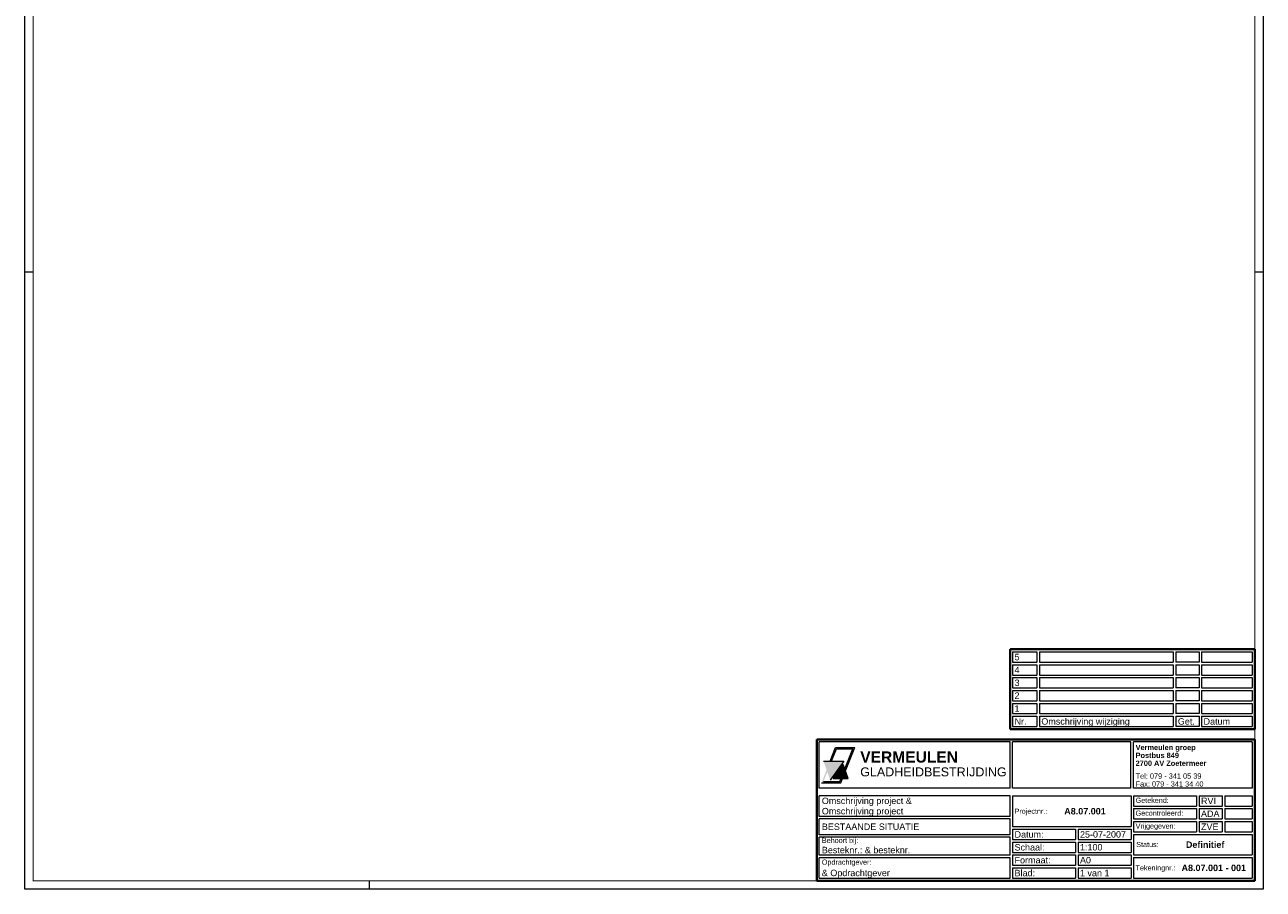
# Paper-space layout 'A1port' of a CAD drawing. Header units: metres. Extents: x 1 to 583, y 1 to 813.
# Tile 1 of 2: x 1 to 583, y 1 to 407. Entities that reach past the tile are written whole.
import ezdxf

# ---------------------------------------------------------------- set-up
doc = ezdxf.new("R2010")
doc.units = ezdxf.units.M
doc.layers.get('0').update_dxf_attribs({"lineweight": 0})
doc.layers.add('Kader', color=7, linetype='Continuous', lineweight=0)

# ---------------------------------------------------------------- blocks, each defined once
blk = doc.blocks.new('A$C458718BA')
h = blk.add_hatch(color=162)
h.paths.add_polyline_path([(11.47, -9.04), (1.99, -9.04), (5.15, -17.98)])
h.paths.add_polyline_path([(5.08, -9.04), (5.75, -9.04), (8.06, -3.16), (15.73, -3.16), (12.03, -12.66), (12.35, -13.56), (16.65, -2.54), (7.63, -2.54)])
h.paths.add_polyline_path([(1.06, -19.27), (10.12, -19.27), (10.92, -17.22), (10.25, -17.22), (9.69, -18.65), (1.98, -18.65), (3.77, -14.08), (3.45, -13.18)])
blk.add_hatch(color=30).paths.add_polyline_path([(6.61, -17.22), (13.65, -17.22), (11.28, -10.56)])
at = {"layer": 'Kader', "color": 162}
for p, q in [((5.08, -9.04), (7.63, -2.54)), ((5.75, -9.04), (8.06, -3.16)), ((7.63, -2.54), (16.65, -2.54)), ((8.06, -3.16), (15.73, -3.16)), ((12.03, -12.66), (15.73, -3.16)), ((12.35, -13.56), (16.65, -2.54)), ((1.99, -9.04), (11.47, -9.04)), ((11.47, -9.04), (5.15, -17.98)), ((9.69, -18.65), (10.25, -17.22)), ((10.12, -19.28), (10.92, -17.22)), ((1.07, -19.27), (10.12, -19.27)), ((1.98, -18.65), (9.69, -18.65))]:
    blk.add_line(p, q, dxfattribs=at)
at = {"layer": 'Kader', "color": 30}
for p, q in [((11.28, -10.56), (6.61, -17.22)), ((13.65, -17.22), (11.28, -10.56)), ((6.61, -17.22), (13.65, -17.22))]:
    blk.add_line(p, q, dxfattribs=at)
at = {"layer": 'Kader', "color": 162, "insert": (19.25, -4.44), "char_height": 5.2342, "width": 61.4748, "attachment_point": 1}
blk.add_mtext('{\\fArial|b1|i0|c0|p34;VERMEULEN}', dxfattribs=at)
at = {"layer": 'Kader', "color": 30, "insert": (19.25, -11.96), "char_height": 4.2, "width": 61.4748, "attachment_point": 1}
blk.add_mtext('{\\fArial|b0|i0|c0|p34;GLADHEIDBESTRIJDING}', dxfattribs=at)

psp = doc.layouts.new('A1port')

# ---------------------------------------------------------------- linework, layer by layer
psp.add_lwpolyline([(1.07, 813.37), (582.94, 813.37), (582.94, 0.99), (1.07, 0.99)], close=True)
at = {"const_width": 0.5}
psp.add_lwpolyline([(5.07, 809.37), (578.94, 809.37), (578.94, 4.99), (5.07, 4.99)], close=True, dxfattribs=at)
for points in [[(5.07, 290.99), (1.07, 290.99)], [(582.94, 290.99), (578.94, 290.99)], [(162.94, 4.99), (162.94, 0.99)]]:
    psp.add_lwpolyline(points)
at = {"layer": 'Kader', "lineweight": 40}
for p, q in [((464, 76.24), (464, 113.75)), ((464, 113.75), (578.94, 113.75)), ((578.94, 76.24), (578.94, 113.75)), ((464, 76.24), (578.94, 76.24)), ((373.14, 4.99), (373.14, 71.4)), ((578.94, 71.4), (373.14, 71.4)), ((578.94, 71.4), (578.94, 4.99)), ((373.14, 4.99), (578.94, 4.99))]:
    psp.add_line(p, q, dxfattribs=at)
at = {"layer": 'Kader'}
for p, q in [((465.21, 112.54), (465.21, 107.7)), ((465.21, 112.54), (476.57, 112.54)), ((476.57, 112.54), (476.57, 107.7)), ((477.78, 112.54), (477.78, 107.7)), ((477.78, 112.54), (540.7, 112.54)), ((540.7, 112.54), (540.7, 107.7)), ((541.91, 112.54), (552.8, 112.54)), ((541.91, 112.54), (541.91, 107.7)), ((552.8, 112.54), (552.8, 107.7)), ((554.01, 112.54), (577.73, 112.54)), ((554.01, 112.54), (554.01, 107.7)), ((554.01, 112.54), (554.01, 107.7)), ((577.73, 112.54), (577.73, 107.7)), ((465.21, 107.7), (476.57, 107.7)), ((465.21, 106.49), (465.21, 101.65)), ((465.21, 106.49), (476.57, 106.49)), ((476.57, 106.49), (476.57, 101.65)), ((477.78, 107.7), (540.7, 107.7)), ((477.78, 106.49), (477.78, 101.65)), ((477.78, 106.49), (540.7, 106.49)), ((540.7, 106.49), (540.7, 101.65)), ((552.8, 107.7), (541.91, 107.7)), ((541.91, 106.49), (552.8, 106.49)), ((541.91, 106.49), (541.91, 101.65)), ((552.8, 106.49), (552.8, 101.65)), ((554.01, 107.7), (577.73, 107.7)), ((554.01, 106.49), (577.73, 106.49)), ((554.01, 106.49), (554.01, 101.65)), ((554.01, 106.49), (554.01, 101.65)), ((577.73, 106.49), (577.73, 101.65)), ((465.21, 101.65), (476.57, 101.65)), ((465.21, 100.44), (465.21, 95.6)), ((465.21, 100.44), (476.57, 100.44)), ((476.57, 100.44), (476.57, 95.6)), ((477.78, 101.65), (540.7, 101.65)), ((477.78, 100.44), (477.78, 95.6)), ((477.78, 100.44), (540.7, 100.44)), ((540.7, 100.44), (540.7, 95.6)), ((552.8, 101.65), (541.91, 101.65)), ((541.91, 100.44), (552.8, 100.44)), ((541.91, 100.44), (541.91, 95.6)), ((552.8, 100.44), (552.8, 95.6)), ((554.01, 101.65), (577.73, 101.65)), ((554.01, 100.44), (577.73, 100.44)), ((554.01, 100.44), (554.01, 95.6)), ((554.01, 100.44), (554.01, 95.6)), ((577.73, 100.44), (577.73, 95.6)), ((465.21, 95.6), (476.57, 95.6)), ((465.21, 94.39), (465.21, 89.55)), ((465.21, 94.39), (476.57, 94.39)), ((476.57, 94.39), (476.57, 89.55)), ((477.78, 95.6), (540.7, 95.6)), ((477.78, 94.39), (477.78, 89.55)), ((477.78, 94.39), (540.7, 94.39)), ((540.7, 94.39), (540.7, 89.55)), ((552.8, 95.6), (541.91, 95.6)), ((541.91, 94.39), (552.8, 94.39)), ((541.91, 94.39), (541.91, 89.55)), ((552.8, 94.39), (552.8, 89.55)), ((554.01, 95.6), (577.73, 95.6)), ((554.01, 94.39), (577.73, 94.39)), ((554.01, 94.39), (554.01, 89.55)), ((554.01, 94.39), (554.01, 89.55)), ((577.73, 94.39), (577.73, 89.55)), ((465.21, 89.55), (476.57, 89.55)), ((465.21, 88.34), (465.21, 83.5)), ((465.21, 88.34), (476.57, 88.34)), ((476.57, 88.34), (476.57, 83.5)), ((477.78, 89.55), (540.7, 89.55)), ((477.78, 88.34), (477.78, 83.5)), ((477.78, 88.34), (540.7, 88.34)), ((540.7, 88.34), (540.7, 83.5)), ((552.8, 89.55), (541.91, 89.55)), ((541.91, 88.34), (552.8, 88.34)), ((541.91, 88.34), (541.91, 83.5)), ((552.8, 88.34), (552.8, 83.5)), ((554.01, 89.55), (577.73, 89.55)), ((554.01, 88.34), (577.73, 88.34)), ((554.01, 88.34), (554.01, 83.5)), ((554.01, 88.34), (554.01, 83.5)), ((577.73, 88.34), (577.73, 83.5)), ((465.21, 83.5), (476.57, 83.5)), ((465.21, 82.29), (465.21, 77.45)), ((465.21, 82.29), (476.57, 82.29)), ((476.57, 82.29), (476.57, 77.45)), ((477.78, 83.5), (540.7, 83.5)), ((477.78, 82.29), (477.78, 77.45)), ((477.78, 82.29), (540.7, 82.29)), ((540.7, 82.29), (540.7, 77.45)), ((552.8, 83.5), (541.91, 83.5)), ((541.91, 82.29), (552.8, 82.29)), ((541.91, 82.29), (541.91, 77.45)), ((552.8, 82.29), (552.8, 77.45)), ((554.01, 83.5), (577.73, 83.5)), ((554.01, 82.29), (577.73, 82.29)), ((554.01, 82.29), (554.01, 77.45)), ((554.01, 82.29), (554.01, 77.45)), ((577.73, 82.29), (577.73, 77.45)), ((465.21, 77.45), (476.57, 77.45)), ((477.78, 77.45), (540.7, 77.45)), ((552.8, 77.45), (541.91, 77.45)), ((554.01, 77.45), (577.73, 77.45)), ((374.35, 48.41), (374.35, 70.19)), ((464, 70.19), (374.35, 70.19)), ((464, 48.41), (464, 70.19)), ((520.76, 70.19), (465.21, 70.19)), ((465.21, 48.41), (465.21, 70.19)), ((520.76, 48.41), (520.76, 70.19)), ((577.73, 70.19), (522.07, 70.19)), ((522.07, 48.41), (522.07, 70.19)), ((577.73, 70.19), (577.73, 48.41)), ((464, 48.41), (374.35, 48.41)), ((520.76, 48.41), (465.21, 48.41)), ((577.73, 48.41), (522.07, 48.41)), ((374.35, 35.24), (374.35, 44.92)), ((464, 44.92), (374.35, 44.92)), ((464, 35.24), (464, 44.92)), ((465.21, 44.92), (465.21, 30.4)), ((465.21, 44.92), (520.87, 44.92)), ((520.87, 44.92), (520.87, 30.4)), ((522.07, 44.92), (522.07, 40.08)), ((522.07, 44.92), (551.59, 44.92)), ((551.59, 44.92), (551.59, 40.08)), ((552.8, 44.92), (563.69, 44.92)), ((552.8, 44.92), (552.8, 40.08)), ((563.69, 44.92), (563.69, 40.08)), ((564.9, 44.92), (577.73, 44.92)), ((564.9, 44.92), (564.9, 40.08)), ((577.73, 44.92), (577.73, 40.08)), ((464, 35.24), (374.35, 35.24)), ((522.07, 40.08), (551.59, 40.08)), ((522.07, 38.87), (522.07, 34.03)), ((522.07, 38.87), (551.59, 38.87)), ((551.59, 38.87), (551.59, 34.03)), ((552.8, 40.08), (563.69, 40.08)), ((552.8, 38.87), (563.69, 38.87)), ((552.8, 38.87), (552.8, 34.03)), ((563.69, 38.87), (563.69, 34.03)), ((564.9, 40.08), (577.73, 40.08)), ((564.9, 38.87), (577.73, 38.87)), ((564.9, 38.87), (564.9, 34.03)), ((577.73, 38.87), (577.73, 34.03)), ((374.35, 26.63), (374.35, 34.03)), ((464, 34.03), (374.35, 34.03)), ((464, 26.63), (464, 34.03)), ((465.21, 30.4), (520.87, 30.4)), ((465.21, 29.19), (465.21, 24.35)), ((465.21, 29.19), (494.72, 29.19)), ((494.72, 29.19), (494.72, 24.35)), ((495.93, 29.19), (520.87, 29.19)), ((495.93, 29.19), (495.93, 24.35)), ((520.87, 29.19), (520.87, 24.35)), ((522.07, 34.03), (551.59, 34.03)), ((522.07, 32.82), (522.07, 27.98)), ((522.07, 32.82), (551.59, 32.82)), ((551.59, 32.82), (551.59, 27.98)), ((552.8, 34.03), (563.69, 34.03)), ((552.8, 32.82), (563.69, 32.82)), ((552.8, 32.82), (552.8, 27.98)), ((563.69, 32.82), (563.69, 27.98)), ((564.9, 34.03), (577.73, 34.03)), ((564.9, 32.82), (577.73, 32.82)), ((564.9, 32.82), (564.9, 27.98)), ((577.73, 32.82), (577.73, 27.98)), ((464, 26.63), (374.35, 26.63)), ((374.35, 16.95), (374.35, 25.42)), ((464, 25.42), (374.35, 25.42)), ((464, 16.95), (464, 25.42)), ((465.21, 24.35), (494.72, 24.35)), ((495.93, 24.35), (520.87, 24.35)), ((522.07, 27.98), (551.59, 27.98)), ((522.07, 26.77), (522.07, 17.09)), ((522.07, 26.77), (577.73, 26.77)), ((552.8, 27.98), (563.69, 27.98)), ((564.9, 27.98), (577.73, 27.98)), ((577.73, 26.77), (577.73, 17.09)), ((465.21, 23.14), (465.21, 18.3)), ((465.21, 23.14), (494.72, 23.14)), ((465.21, 18.3), (494.72, 18.3)), ((494.72, 23.14), (494.72, 18.3)), ((495.93, 23.14), (520.87, 23.14)), ((495.93, 23.14), (495.93, 18.3)), ((495.93, 18.3), (520.87, 18.3)), ((520.87, 23.14), (520.87, 18.3)), ((464, 16.95), (374.35, 16.95)), ((374.35, 6.2), (374.35, 15.74)), ((464, 15.74), (374.35, 15.74)), ((464, 6.2), (464, 15.74)), ((465.21, 17.09), (465.21, 12.25)), ((465.21, 17.09), (494.72, 17.09)), ((465.21, 12.25), (494.72, 12.25)), ((494.72, 17.09), (494.72, 12.25)), ((495.93, 17.09), (520.87, 17.09)), ((495.93, 17.09), (495.93, 12.25)), ((495.93, 12.25), (520.87, 12.25)), ((520.87, 17.09), (520.87, 12.25)), ((522.07, 17.09), (577.73, 17.09)), ((522.07, 15.88), (522.07, 6.2)), ((522.07, 15.88), (577.73, 15.88)), ((577.73, 15.88), (577.73, 6.2)), ((464, 6.06), (374.35, 6.06)), ((465.21, 11.04), (465.21, 6.2)), ((465.21, 11.04), (494.72, 11.04)), ((465.21, 6.2), (494.72, 6.2)), ((494.72, 11.04), (494.72, 6.2)), ((495.93, 11.04), (520.87, 11.04)), ((495.93, 11.04), (495.93, 6.2)), ((495.93, 6.2), (520.87, 6.2)), ((520.87, 11.04), (520.87, 6.2)), ((522.07, 6.2), (577.73, 6.2))]:
    psp.add_line(p, q, dxfattribs=at)

# ---------------------------------------------------------------- block references
psp.add_blockref('A$C458718BA', (374.35, 70.19))

# ---------------------------------------------------------------- texts
at = {"layer": 'Kader', "attachment_point": 1}
for s, insert, char_height, width in [('{\\fArial|b0|i0|c0|p34;5}', (466.11, 111.61), 3.025, 10.4581), ('{\\fArial|b0|i0|c0|p34;4}', (466.11, 105.56), 3.025, 10.4581), ('{\\fArial|b0|i0|c0|p34;3}', (466.11, 99.51), 3.025, 10.4581), ('{\\fArial|b0|i0|c0|p34;2}', (466.11, 93.46), 3.025, 10.4581), ('{\\fArial|b0|i0|c0|p34;1}', (466.11, 87.41), 3.025, 10.4581), ('{\\fArial|b0|i0|c0|p34;Omschrijving wijziging}', (478.69, 81.36), 3.025, 62.0106), ('{\\fArial|b0|i0|c0|p34;Nr.}', (466.11, 81.36), 3.025, 10.4581), ('{\\fArial|b0|i0|c0|p34;Get.}', (542.82, 81.36), 3.025, 9.9825), ('{\\fArial|b0|i0|c0|p34;Datum}', (554.92, 81.36), 3.025, 24.0269), ('{\\fArial|b1|i0|c0|p34;Vermeulen groep}', (522.98, 68.84), 2.475, 52.6699), ('{\\fArial|b1|i0|c0|p34;Postbus 849}', (522.98, 65.14), 2.475, 52.6699), ('{\\fArial|b1|i0|c0|p34;2700 AV Zoetermeer}', (522.98, 61.43), 2.475, 52.6699), ('{\\fArial|b0|i0|c0|p34;Tel: 079 - 341 05 39}', (522.98, 55.41), 2.475, 52.6699), ('{\\fArial|b0|i0|c0|p34;Fax: 079 - 341 34 40}', (522.98, 51.71), 2.475, 52.6699), ('{\\fArial|b0|i0|c0|p34;Omschrijving project & }', (375.56, 44.05), 3.025, 74.4509), ('{\\fArial|b0|i0|c0|p34;Getekend:}', (522.98, 44), 2.42, 26.9649), ('{\\fArial|b0|i0|c0|p34;RVI}', (553.71, 44), 3.025, 9.9825), ('{\\fArial|b0|i0|c0|p34;Omschrijving project}', (375.56, 39.21), 3.025, 74.4509), ('{\\fArial|b0|i0|c0|p34;Projectnr.:}', (466.11, 38.86), 2.42, 26.9649), ('{\\fArial|b1|i0|c0|p34;A8.07.001}', (489.45, 39.16), 3.025, 29.7813), ('{\\fArial|b0|i0|c0|p34;Gecontroleerd:}', (522.98, 37.95), 2.42, 26.9649), ('{\\fArial|b0|i0|c0|p34;ADA}', (553.71, 37.95), 3.025, 9.9825), ('{\\fArial|b0|i0|c0|p34;BESTAANDE SITUATIE}', (375.56, 31.88), 3.025, 74.4509), ('{\\fArial|b0|i0|c0|p34;Vrijgegeven:}', (522.98, 31.9), 2.42, 26.9649), ('{\\fArial|b0|i0|c0|p34;ZVE}', (553.71, 31.9), 3.025, 9.9825), ('{\\fArial|b0|i0|c0|p34;Behoort bij: }', (375.56, 25.15), 2.42, 74.4509), ('{\\fArial|b0|i0|c0|p34;Datum:}', (466.11, 28.27), 3.025, 26.9649), ('{\\fArial|b0|i0|c0|p34;25-07-2007}', (496.84, 28.27), 3.025, 24.0269), ('{\\fArial|b1|i0|c0|p34;Definitief}', (546.62, 23.46), 3.025, 29.7813), ('{\\fArial|b0|i0|c0|p34;Besteknr.: & besteknr. }', (375.56, 20.92), 3.025, 74.4509), ('{\\fArial|b0|i0|c0|p34;Schaal:}', (466.11, 22.22), 3.025, 26.9649), ('{\\fArial|b0|i0|c0|p34;1:100}', (496.84, 22.22), 3.025, 24.0269), ('{\\fArial|b0|i0|c0|p34;Status:}', (523.28, 23.23), 2.42, 26.9649), ('{\\fArial|b0|i0|c0|p34;Opdrachtgever: }', (375.56, 14.94), 2.42, 74.4509), ('{\\fArial|b0|i0|c0|p34;Formaat:}', (466.11, 16.17), 3.025, 26.9649), ('{\\fArial|b0|i0|c0|p34;A0}', (496.84, 16.17), 3.025, 24.0269), ('{\\fArial|b0|i0|c0|p34;Tekeningnr.:}', (522.98, 12.24), 2.42, 26.9649), ('{\\fArial|b1|i0|c0|p34;A8.07.001 - 001}', (544.56, 12.54), 3.025, 31.534), ('{\\fArial|b0|i0|c0|p34;& Opdrachtgever}', (375.56, 10.17), 3.025, 74.4509), ('{\\fArial|b0|i0|c0|p34;Blad:}', (466.11, 10.12), 3.025, 26.9649), ('{\\fArial|b0|i0|c0|p34;1 van 1}', (496.84, 10.12), 3.025, 24.0269)]:
    psp.add_mtext(s, dxfattribs=dict(at, insert=insert, char_height=char_height, width=width))

doc.saveas('drawing.dxf')
